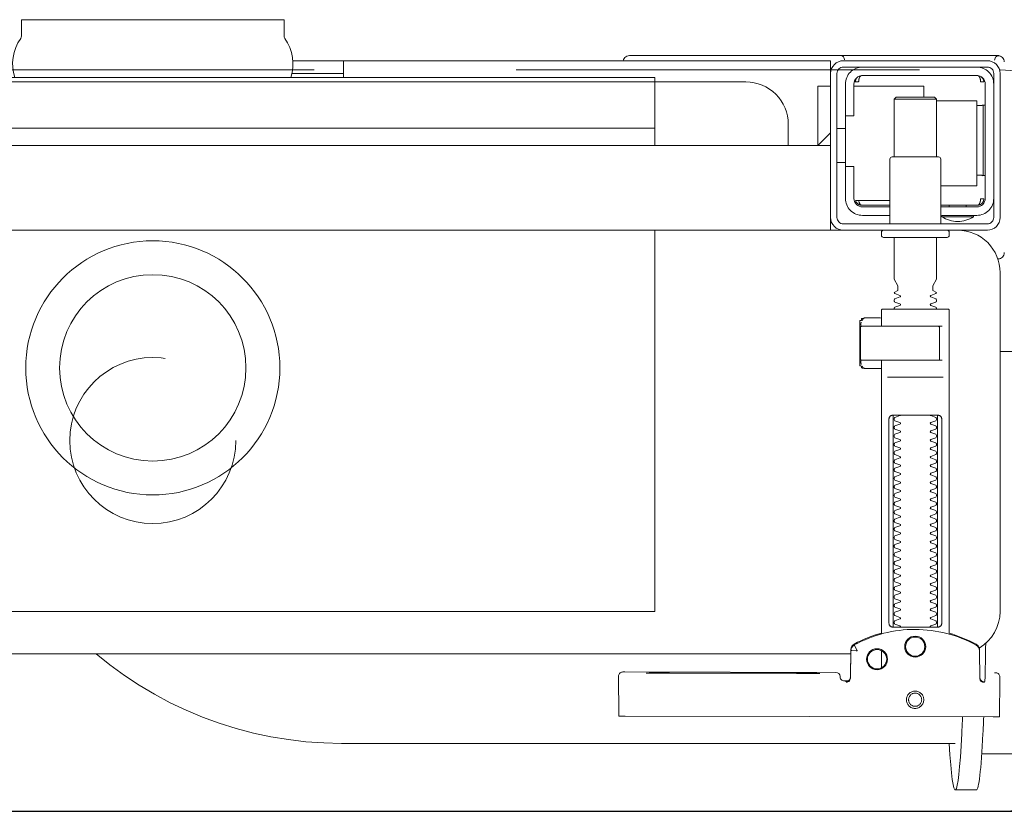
# Model space of a CAD drawing. Header units: metres. Extents: x 7408630 to 15602436, y 5561464 to 13303678.
# Tile 123 of 123: x 7412588 to 7412611, y 5566996 to 5567014. Entities that reach past the tile are written whole.
import ezdxf
from ezdxf.enums import TextEntityAlignment as Align

# ---------------------------------------------------------------- set-up
doc = ezdxf.new("R2010")
doc.units = ezdxf.units.M
doc.header["$MEASUREMENT"] = 0
doc.linetypes.add('HIDDEN2', pattern=[4.7625, 3.175, -1.5875])
for name, color, linetype, lineweight in [('!! 0_ Istn-sciany', 3, 'Continuous', 30), ('!! 0_Opis_pom', 9, 'Continuous', 13), ('!! 1_OPIS POM NOWE', 140, 'Continuous', 5), ('Granica', 112, 'Continuous', 80)]:
    doc.layers.add(name, color=color, linetype=linetype, lineweight=lineweight)
doc.layers.add('!! 2_WYBURZENIA DO REMONTU', color=7, linetype='Continuous', lineweight=0, true_color=0x4d4d4d, plot=False)
doc.layers.add('!!_@ wypos sanit nd', color=7, linetype='Continuous', lineweight=0, plot=False)
doc.styles.add('ARIAL', font='tahoma.ttf')

# ---------------------------------------------------------------- blocks, each defined once
blk = doc.blocks.new('99400_TOP')
for points in [[(-0.18941, 0.18181), (-0.19441, 0.18181)], [(-0.19567, 0.17331), (-0.20939, 0.17331)], [(-0.18941, 0.17081), (-0.04454, 0.17081), (-0.04035, 0.17071), (-0.03616, 0.17042), (-0.032, 0.16993), (-0.02786, 0.16925), (-0.02376, 0.16837), (-0.0197, 0.16731), (-0.0157, 0.16606), (-0.01176, 0.16462), (-0.00789, 0.163), (-0.0041, 0.1612), (-0.0004, 0.15923), (0.0032, 0.15708), (0.00671, 0.15478), (0.0101, 0.1523), (0.01337, 0.14968)], [(-0.19839, 0.16455), (-0.11148, 0.16437)], [(-0.19593, 0.15629), (-0.19608, 0.15629), (-0.19638, 0.15629), (-0.19593, 0.1562), (-0.19577, 0.15614), (-0.19563, 0.15605), (-0.19551, 0.15594), (-0.1954, 0.15581), (-0.19532, 0.15567), (-0.19526, 0.15551), (-0.19523, 0.15535)], [(-0.16479, 0.14865), (-0.16466, 0.1552), (-0.16464, 0.15536), (-0.1646, 0.15551), (-0.16454, 0.15566), (-0.16445, 0.15579), (-0.16435, 0.15591), (-0.16422, 0.15601), (-0.16408, 0.15609), (-0.16394, 0.15614), (-0.16348, 0.15622), (-0.1638, 0.15623), (-0.16395, 0.15623)], [(-0.12195, 0.15427), (-0.15195, 0.15433)], [(-0.15195, 0.15423), (-0.12195, 0.15417)], [(-0.172, 0.15297), (-0.172, 0.14892)], [(0.16493, 0.14968), (-0.16477, 0.14968)], [(-0.172, 0.14497), (-0.172, 0.08036)], [(-0.1852, 0.14236), (-0.1852, 0.09436)], [(-0.1748, 0.09436), (-0.1748, 0.14236)], [(-0.11847, 0.04968), (-0.11847, 0.13968), (0.11153, 0.13968), (0.11153, 0.04968)], [(-0.17342, 0.08436), (-0.18658, 0.08436)], [(-0.172, 0.0823), (-0.17167, 0.08236), (-0.1682, 0.08236), (-0.16809, 0.08236), (-0.16798, 0.08234), (-0.16789, 0.08225), (-0.16779, 0.08224), (-0.16762, 0.08223), (-0.16752, 0.08223), (-0.16741, 0.08221), (-0.1673, 0.08214), (-0.16725, 0.082), (-0.16725, 0.08174), (-0.16711, 0.08172), (-0.16701, 0.08168), (-0.16693, 0.08162), (-0.16687, 0.08148), (-0.16687, 0.07124), (-0.16691, 0.07111), (-0.16701, 0.07103), (-0.16725, 0.07098), (-0.16725, 0.07071), (-0.16728, 0.07061), (-0.16735, 0.07054), (-0.16746, 0.0705), (-0.16762, 0.07049), (-0.16775, 0.07048), (-0.16789, 0.07046), (-0.16797, 0.07039), (-0.16807, 0.07036), (-0.1682, 0.07036), (-0.17167, 0.07036), (-0.172, 0.07041)], [(-0.16829, 0.08235), (-0.16772, 0.08221), (-0.16738, 0.08176)], [(-0.16723, 0.08135), (-0.16714, 0.08082), (-0.16713, 0.08055)], [(-0.18633, 0.08036), (-0.17526, 0.08036), (-0.17367, 0.08036)], [(-0.2, 0.07831), (-0.20939, 0.07831)], [(-0.18633, 0.07236), (-0.1855, 0.07236), (-0.18567, 0.07246), (-0.1857, 0.07256)], [(-0.16713, 0.07216), (-0.16714, 0.0719), (-0.16723, 0.07137)], [(-0.16738, 0.07096), (-0.16772, 0.07051), (-0.16829, 0.07036)], [(-0.20001, 0.05638), (-0.19987, 0.05642), (-0.19976, 0.05645), (-0.19962, 0.05647), (-0.19948, 0.05647)], [(-0.16, 0.04668), (-0.16, 0.04968), (0.16, 0.04968), (0.16, 0.04668)], [(-0.192, 0.04418), (-0.192, 0.04378)], [(-0.188, 0.04418), (-0.188, 0.04378)], [(-0.16, 0.03368), (-0.16, 0.04568)], [(-0.19478, 0.04378), (-0.186, 0.04378)], [(-0.16664, 0.04268), (-0.16666, 0.04284), (-0.16669, 0.04295), (-0.16672, 0.04306), (-0.16675, 0.04316), (-0.16679, 0.04326), (-0.16683, 0.04337), (-0.16689, 0.04346), (-0.16694, 0.04355), (-0.16701, 0.04363), (-0.1671, 0.0437), (-0.16718, 0.04375), (-0.16728, 0.04378), (-0.16718, 0.04377), (-0.16708, 0.04376), (-0.16696, 0.04373), (-0.16686, 0.0437), (-0.16677, 0.04367), (-0.16666, 0.04362), (-0.16657, 0.04357), (-0.16646, 0.0435), (-0.16636, 0.04342), (-0.16627, 0.04334), (-0.16618, 0.04324), (-0.1661, 0.04314), (-0.16603, 0.04303), (-0.16597, 0.04292), (-0.16592, 0.0428), (-0.16588, 0.04268), (-0.174, 0.04268)], [(-0.174, 0.04378), (-0.16722, 0.04378)], [(-0.185, 0.01918), (-0.1945, 0.01918), (-0.1945, 0.03918), (-0.186, 0.03918)], [(-0.19591, 0.03679), (-0.19602, 0.03679), (-0.19616, 0.03679), (-0.19632, 0.03679), (-0.1965, 0.03679)], [(-0.1615, 0.03368), (-0.1635, 0.03368)], [(-0.185, 0.03238), (-0.185, 0.01876), (-0.1845, 0.01826), (-0.1755, 0.01826), (-0.175, 0.01876), (-0.175, 0.03238)], [(0.16, 0.02668), (0.157, 0.02968), (0.16, 0.02968), (-0.16, 0.02968), (-0.157, 0.02968), (-0.16, 0.02668)], [(-0.157, 0.02968), (-0.157, 0.01568), (-0.16, 0.01568)], [(0.10602, 0.02968), (0.10602, 0.0256), (-0.11847, 0.0256)], [(-0.1615, 0.02568), (-0.1635, 0.02568)], [(-0.1965, 0.02017), (-0.19632, 0.02017), (-0.19616, 0.02017), (-0.19602, 0.02017), (-0.19591, 0.02017)], [(-0.175, 0.01876), (-0.185, 0.01876)], [(-0.182, 0.01826), (-0.182, 0.01568), (-0.1655, 0.01568)], [(-0.16636, 0.01353), (-0.16625, 0.01364), (-0.16618, 0.01371), (-0.16612, 0.01379), (-0.16606, 0.01388), (-0.166, 0.01398), (-0.16596, 0.01407), (-0.16592, 0.01417), (-0.16589, 0.01428), (-0.16586, 0.01438), (-0.16584, 0.01449), (-0.16583, 0.01459), (-0.16583, 0.01469), (-0.16593, 0.01468), (-0.16606, 0.01468), (-0.1663, 0.01468), (-0.1664, 0.01468), (-0.16651, 0.01468), (-0.16661, 0.01468), (-0.16661, 0.01458), (-0.16662, 0.01448), (-0.16663, 0.01438), (-0.16664, 0.01428), (-0.16665, 0.01418), (-0.16667, 0.01407), (-0.1667, 0.01397), (-0.16673, 0.01387), (-0.16676, 0.01377), (-0.1668, 0.01366), (-0.16685, 0.01356), (-0.1669, 0.01347), (-0.16697, 0.01338), (-0.16704, 0.01331), (-0.16712, 0.01325), (-0.16725, 0.01318), (-0.19475, 0.01318), (-0.19493, 0.01328), (-0.19501, 0.01336), (-0.19507, 0.01344), (-0.19513, 0.01353), (-0.19518, 0.01363), (-0.19522, 0.01372), (-0.19526, 0.01383), (-0.19529, 0.01393), (-0.19532, 0.01405), (-0.19534, 0.01415), (-0.19536, 0.01425), (-0.19537, 0.01435), (-0.19538, 0.01446), (-0.19538, 0.01458), (-0.19539, 0.01468), (-0.19617, 0.01467), (-0.19616, 0.01456), (-0.19615, 0.01446), (-0.19613, 0.01435), (-0.1961, 0.01425), (-0.19607, 0.01415), (-0.19603, 0.01405), (-0.19598, 0.01395), (-0.19592, 0.01386), (-0.19586, 0.01377), (-0.19579, 0.01369), (-0.19571, 0.01361), (-0.19563, 0.01353)], [(-0.03305, 0.00968), (-0.16, 0.00968), (-0.16, 0.01268)], [(-0.045, 0.00968), (-0.045, 0.01368)], [(-0.045, 0.01268), (-0.03283, 0.01268)]]:
    blk.add_lwpolyline(points)
for points in [[(-0.19989, 0.16454), (-0.19995, 0.15554, 0.009369), (-0.19993, 0.15511), (-0.19991, 0.15494), (-0.19986, 0.15477), (-0.19978, 0.15461), (-0.19968, 0.15447), (-0.19955, 0.15435), (-0.1994, 0.15426), (-0.19924, 0.15419), (-0.19907, 0.15415), (-0.19895, 0.15414), (-0.1988, 0.15414)], [(-0.16412, 0.15607), (-0.16324, 0.15607), (-0.16303, 0.15604), (-0.16282, 0.15598), (-0.16264, 0.15587), (-0.16249, 0.15572), (-0.16236, 0.15555), (-0.16228, 0.15535), (-0.16224, 0.15515, 0.002299), (-0.16224, 0.15503, 0.40455), (-0.16124, 0.15406), (-0.11145, 0.15396), (-0.11127, 0.15396), (-0.11111, 0.15396), (-0.11099, 0.15396), (-0.11083, 0.15397), (-0.11065, 0.15401), (-0.11048, 0.15408), (-0.11033, 0.15418), (-0.1102, 0.1543), (-0.11009, 0.15445), (-0.11001, 0.15461), (-0.10996, 0.15479), (-0.10995, 0.15497), (-0.10997, 0.16396), (-0.10998, 0.16435)], [(-0.19623, 0.15644), (-0.19587, 0.15638), (-0.19555, 0.15617), (-0.19533, 0.15585), (-0.19523, 0.1555), (-0.19513, 0.14894), (-0.19513, 0.14888, 0.265347), (-0.19435, 0.14762, 0.125711), (-0.17997, 0.14391, 0.125711), (-0.16558, 0.14756, 0.26954), (-0.16479, 0.14885), (-0.16467, 0.1554), (-0.16464, 0.15562), (-0.16456, 0.15583), (-0.16444, 0.15601), (-0.16428, 0.15617), (-0.16409, 0.15628), (-0.16388, 0.15635), (-0.16368, 0.15638)], [(-0.15993, 0.04968), (-0.17248, 0.04968, 0.405519), (-0.172, 0.05018), (-0.172, 0.05088, 0.414214), (-0.1725, 0.05138), (-0.1875, 0.05138, 0.414214), (-0.188, 0.05088), (-0.188, 0.05018, 0.405519), (-0.18751, 0.04968), (-0.19, 0.04968, -0.414214), (-0.2, 0.05968), (-0.2, 0.13968, -0.266001), (-0.19506, 0.1483)], [(-0.19512, 0.14869), (-0.19511, 0.1485), (-0.19509, 0.1484), (-0.19506, 0.1483), (-0.19503, 0.1482), (-0.19498, 0.1481), (-0.19493, 0.148), (-0.19488, 0.14791), (-0.19482, 0.14782), (-0.19475, 0.14774), (-0.19467, 0.14766), (-0.1946, 0.14759), (-0.19451, 0.14753), (-0.19443, 0.14747), (-0.19434, 0.14742), (-0.19358, 0.14701), (-0.19281, 0.14663), (-0.19203, 0.14628), (-0.19124, 0.14594), (-0.19044, 0.14563), (-0.18964, 0.14534), (-0.18882, 0.14507), (-0.188, 0.14483), (-0.188, 0.06856, 0.414214), (-0.1878, 0.06836), (-0.17545, 0.06836), (-0.1722, 0.06836, 0.414214), (-0.172, 0.06856), (-0.172, 0.07236)], [(-0.172, 0.14478), (-0.17117, 0.14502), (-0.17034, 0.14528), (-0.16952, 0.14557), (-0.16871, 0.14588), (-0.16791, 0.14622), (-0.16712, 0.14657), (-0.16635, 0.14695), (-0.16558, 0.14736), (-0.16557, 0.14736, 0.269546), (-0.16479, 0.14865)], [(-0.18353, 0.09336, 0.182836), (-0.18364, 0.09345), (-0.18485, 0.09386, 0.050055), (-0.185, 0.09412), (-0.185, 0.0944, 0.050055), (-0.18485, 0.09466), (-0.18364, 0.09507, 0.719897), (-0.18364, 0.09545), (-0.18485, 0.09586, 0.050055), (-0.185, 0.09612), (-0.185, 0.0964, 0.050055), (-0.18485, 0.09666), (-0.18364, 0.09707, 0.719897), (-0.18364, 0.09745), (-0.18485, 0.09786, 0.050055), (-0.185, 0.09812), (-0.185, 0.0984, 0.050055), (-0.18485, 0.09866), (-0.18364, 0.09907, 0.719897), (-0.18364, 0.09945), (-0.18485, 0.09986, 0.050055), (-0.185, 0.10012), (-0.185, 0.1004, 0.050055), (-0.18485, 0.10066), (-0.18364, 0.10107, 0.719897), (-0.18364, 0.10145), (-0.18485, 0.10186, 0.050055), (-0.185, 0.10212), (-0.185, 0.1024, 0.050055), (-0.18485, 0.10266), (-0.18364, 0.10307, 0.719897), (-0.18364, 0.10345), (-0.18485, 0.10386, 0.050055), (-0.185, 0.10412), (-0.185, 0.1044, 0.050055), (-0.18485, 0.10466), (-0.18364, 0.10507, 0.719897), (-0.18364, 0.10545), (-0.18485, 0.10586, 0.050055), (-0.185, 0.10612), (-0.185, 0.1064, 0.050055), (-0.18485, 0.10666), (-0.18364, 0.10707, 0.719897), (-0.18364, 0.10745), (-0.18485, 0.10786, 0.050055), (-0.185, 0.10812), (-0.185, 0.1084, 0.050055), (-0.18485, 0.10866), (-0.18364, 0.10907, 0.719897), (-0.18364, 0.10945), (-0.18485, 0.10986, 0.050055), (-0.185, 0.11012), (-0.185, 0.1104, 0.050055), (-0.18485, 0.11066), (-0.18364, 0.11107, 0.719897), (-0.18364, 0.11145), (-0.18485, 0.11186, 0.050055), (-0.185, 0.11212), (-0.185, 0.1124, 0.050055), (-0.18485, 0.11266), (-0.18364, 0.11307, 0.719897), (-0.18364, 0.11345), (-0.18485, 0.11386, 0.050055), (-0.185, 0.11412), (-0.185, 0.1144, 0.050055), (-0.18485, 0.11466), (-0.18364, 0.11507, 0.719897), (-0.18364, 0.11545), (-0.18485, 0.11586, 0.050055), (-0.185, 0.11612), (-0.185, 0.1164, 0.050055), (-0.18485, 0.11666), (-0.18364, 0.11707, 0.719897), (-0.18364, 0.11745), (-0.18485, 0.11786, 0.050055), (-0.185, 0.11812), (-0.185, 0.1184, 0.050055), (-0.18485, 0.11866), (-0.18364, 0.11907, 0.719897), (-0.18364, 0.11945), (-0.18485, 0.11986, 0.050055), (-0.185, 0.12012), (-0.185, 0.1204, 0.050055), (-0.18485, 0.12066), (-0.18364, 0.12107, 0.719897), (-0.18364, 0.12145), (-0.18485, 0.12186, 0.050055), (-0.185, 0.12212), (-0.185, 0.1224, 0.050055), (-0.18485, 0.12266), (-0.18364, 0.12307, 0.719897), (-0.18364, 0.12345), (-0.18485, 0.12386, 0.050055), (-0.185, 0.12412), (-0.185, 0.1244, 0.050055), (-0.18485, 0.12466), (-0.18364, 0.12507, 0.719897), (-0.18364, 0.12545), (-0.18485, 0.12586, 0.050055), (-0.185, 0.12612), (-0.185, 0.1264, 0.050055), (-0.18485, 0.12666), (-0.18364, 0.12707, 0.719897), (-0.18364, 0.12745), (-0.18485, 0.12786, 0.050055), (-0.185, 0.12812), (-0.185, 0.1284, 0.050055), (-0.18485, 0.12866), (-0.18364, 0.12907, 0.719897), (-0.18364, 0.12945), (-0.18485, 0.12986, 0.050055), (-0.185, 0.13012), (-0.185, 0.1304, 0.050055), (-0.18485, 0.13066), (-0.18364, 0.13107, 0.719897), (-0.18364, 0.13145), (-0.18485, 0.13186, 0.050055), (-0.185, 0.13212), (-0.185, 0.1324, 0.050055), (-0.18485, 0.13266), (-0.18364, 0.13307, 0.719897), (-0.18364, 0.13345), (-0.18485, 0.13386, 0.050055), (-0.185, 0.13412), (-0.185, 0.1344, 0.050055), (-0.18485, 0.13466), (-0.18364, 0.13507, 0.719897), (-0.18364, 0.13545), (-0.18485, 0.13586, 0.050055), (-0.185, 0.13612), (-0.185, 0.1364, 0.050055), (-0.18485, 0.13666), (-0.18364, 0.13707, 0.719897), (-0.18364, 0.13745), (-0.18485, 0.13786, 0.050055), (-0.185, 0.13812), (-0.185, 0.1384, 0.050055), (-0.18485, 0.13866), (-0.18364, 0.13907, 0.719897), (-0.18364, 0.13945), (-0.18485, 0.13986, 0.050055), (-0.185, 0.14012), (-0.185, 0.1404, 0.050055), (-0.18485, 0.14066), (-0.18364, 0.14107, 0.719897), (-0.18364, 0.14145), (-0.18485, 0.14186, 0.050055), (-0.185, 0.14212), (-0.185, 0.1424, 0.050055), (-0.18485, 0.14266), (-0.18364, 0.14307, 0.474594), (-0.18353, 0.14336)], [(-0.17647, 0.14336, 0.474594), (-0.17636, 0.14307), (-0.17514, 0.14266, 0.050055), (-0.175, 0.1424), (-0.175, 0.14212, 0.050055), (-0.17514, 0.14186), (-0.17636, 0.14145, 0.719897), (-0.17636, 0.14107), (-0.17514, 0.14066, 0.050055), (-0.175, 0.1404), (-0.175, 0.14012, 0.050055), (-0.17514, 0.13986), (-0.17636, 0.13945, 0.719897), (-0.17636, 0.13907), (-0.17514, 0.13866, 0.050055), (-0.175, 0.1384), (-0.175, 0.13812, 0.050055), (-0.17514, 0.13786), (-0.17636, 0.13745, 0.719897), (-0.17636, 0.13707), (-0.17514, 0.13666, 0.050055), (-0.175, 0.1364), (-0.175, 0.13612, 0.050055), (-0.17514, 0.13586), (-0.17636, 0.13545, 0.719897), (-0.17636, 0.13507), (-0.17514, 0.13466, 0.050055), (-0.175, 0.1344), (-0.175, 0.13412, 0.050055), (-0.17514, 0.13386), (-0.17636, 0.13345, 0.719897), (-0.17636, 0.13307), (-0.17514, 0.13266, 0.050055), (-0.175, 0.1324), (-0.175, 0.13212, 0.050055), (-0.17514, 0.13186), (-0.17636, 0.13145, 0.719897), (-0.17636, 0.13107), (-0.17514, 0.13066, 0.050055), (-0.175, 0.1304), (-0.175, 0.13012, 0.050055), (-0.17514, 0.12986), (-0.17636, 0.12945, 0.719897), (-0.17636, 0.12907), (-0.17514, 0.12866, 0.050055), (-0.175, 0.1284), (-0.175, 0.12812, 0.050055), (-0.17514, 0.12786), (-0.17636, 0.12745, 0.719897), (-0.17636, 0.12707), (-0.17514, 0.12666, 0.050055), (-0.175, 0.1264), (-0.175, 0.12612, 0.050055), (-0.17514, 0.12586), (-0.17636, 0.12545, 0.719897), (-0.17636, 0.12507), (-0.17514, 0.12466, 0.050055), (-0.175, 0.1244), (-0.175, 0.12412, 0.050055), (-0.17514, 0.12386), (-0.17636, 0.12345, 0.719897), (-0.17636, 0.12307), (-0.17514, 0.12266, 0.050055), (-0.175, 0.1224), (-0.175, 0.12212, 0.050055), (-0.17514, 0.12186), (-0.17636, 0.12145, 0.719897), (-0.17636, 0.12107), (-0.17514, 0.12066, 0.050055), (-0.175, 0.1204), (-0.175, 0.12012, 0.050055), (-0.17514, 0.11986), (-0.17636, 0.11945, 0.719897), (-0.17636, 0.11907), (-0.17514, 0.11866, 0.050055), (-0.175, 0.1184), (-0.175, 0.11812, 0.050055), (-0.17514, 0.11786), (-0.17636, 0.11745, 0.719897), (-0.17636, 0.11707), (-0.17514, 0.11666, 0.050055), (-0.175, 0.1164), (-0.175, 0.11612, 0.050055), (-0.17514, 0.11586), (-0.17636, 0.11545, 0.719897), (-0.17636, 0.11507), (-0.17514, 0.11466, 0.050055), (-0.175, 0.1144), (-0.175, 0.11412, 0.050055), (-0.17514, 0.11386), (-0.17636, 0.11345, 0.719897), (-0.17636, 0.11307), (-0.17514, 0.11266, 0.050055), (-0.175, 0.1124), (-0.175, 0.11212, 0.050055), (-0.17514, 0.11186), (-0.17636, 0.11145, 0.719897), (-0.17636, 0.11107), (-0.17514, 0.11066, 0.050055), (-0.175, 0.1104), (-0.175, 0.11012, 0.050055), (-0.17514, 0.10986), (-0.17636, 0.10945, 0.719897), (-0.17636, 0.10907), (-0.17514, 0.10866, 0.050055), (-0.175, 0.1084), (-0.175, 0.10812, 0.050055), (-0.17514, 0.10786), (-0.17636, 0.10745, 0.719897), (-0.17636, 0.10707), (-0.17514, 0.10666, 0.050055), (-0.175, 0.1064), (-0.175, 0.10612, 0.050055), (-0.17514, 0.10586), (-0.17636, 0.10545, 0.719897), (-0.17636, 0.10507), (-0.17514, 0.10466, 0.050055), (-0.175, 0.1044), (-0.175, 0.10412, 0.050055), (-0.17514, 0.10386), (-0.17636, 0.10345, 0.719897), (-0.17636, 0.10307), (-0.17514, 0.10266, 0.050055), (-0.175, 0.1024), (-0.175, 0.10212, 0.050055), (-0.17514, 0.10186), (-0.17636, 0.10145, 0.719897), (-0.17636, 0.10107), (-0.17514, 0.10066, 0.050055), (-0.175, 0.1004), (-0.175, 0.10012, 0.050055), (-0.17514, 0.09986), (-0.17636, 0.09945, 0.719897), (-0.17636, 0.09907), (-0.17514, 0.09866, 0.050055), (-0.175, 0.0984), (-0.175, 0.09812, 0.050055), (-0.17514, 0.09786), (-0.17636, 0.09745, 0.719897), (-0.17636, 0.09707), (-0.17514, 0.09666, 0.050055), (-0.175, 0.0964), (-0.175, 0.09612, 0.050055), (-0.17514, 0.09586), (-0.17636, 0.09545, 0.719897), (-0.17636, 0.09507), (-0.17514, 0.09466, 0.050055), (-0.175, 0.0944), (-0.175, 0.09412, 0.050055), (-0.17514, 0.09386), (-0.17636, 0.09345, 0.182836), (-0.17647, 0.09336)], [(-0.1857, 0.08016), (-0.1857, 0.07256), (-0.1857, 0.08016), (-0.18567, 0.08026), (-0.18559, 0.08034), (-0.17695, 0.08036), (-0.16725, 0.08036, -0.414214), (-0.16705, 0.08016), (-0.16705, 0.07256, -0.414214), (-0.16725, 0.07236), (-0.18543, 0.07236), (-0.18553, 0.0724), (-0.18559, 0.07256)], [(-0.185, 0.06836), (-0.185, 0.06812, -0.050055), (-0.18485, 0.06786), (-0.18364, 0.06745, -0.719897), (-0.18364, 0.06707), (-0.18485, 0.06666, -0.050055), (-0.185, 0.0664), (-0.185, 0.06612, -0.050055), (-0.18485, 0.06586), (-0.18364, 0.06545, -0.719897), (-0.18364, 0.06507), (-0.18485, 0.06466, -0.050055), (-0.185, 0.0644), (-0.1841, 0.06388), (-0.1841, 0.06282), (-0.185, 0.06126), (-0.185, 0.05138)], [(-0.175, 0.06836), (-0.175, 0.06812, 0.050055), (-0.17514, 0.06786), (-0.17636, 0.06745, 0.719897), (-0.17636, 0.06707), (-0.17514, 0.06666, 0.050055), (-0.175, 0.0664), (-0.175, 0.06612, 0.050055), (-0.17514, 0.06586), (-0.17636, 0.06545, 0.719897), (-0.17636, 0.06507), (-0.17514, 0.06466, 0.050055), (-0.175, 0.0644), (-0.1759, 0.06388), (-0.1759, 0.06282), (-0.175, 0.06126), (-0.175, 0.05138)], [(-0.20011, 0.05634, 0.091301), (-0.20055, 0.05604, 0.198909), (-0.20099, 0.05497)], [(-0.19944, 0.0564, 0.170835), (-0.20011, 0.05634)], [(-0.1985, 0.04218, -0.414214), (-0.1945, 0.04618), (-0.18625, 0.04618), (-0.18625, 0.04656), (-0.19375, 0.04656), (-0.19375, 0.04618)], [(-0.18625, 0.04656, 0.119096), (-0.19, 0.04764, 0.119096), (-0.19375, 0.04656)], [(-0.186, 0.04818), (-0.186, 0.03288, 0.414214), (-0.1855, 0.03238), (-0.1745, 0.03238, 0.414214), (-0.174, 0.03288), (-0.174, 0.04818)], [(-0.186, 0.04418), (-0.1945, 0.04418, 0.414214), (-0.1965, 0.04218), (-0.1965, 0.01518, 0.414214), (-0.1945, 0.01318), (-0.1675, 0.01318, 0.414214), (-0.1655, 0.01518), (-0.1655, 0.02268), (-0.1635, 0.02268), (-0.1635, 0.04218)], [(-0.174, 0.04618), (-0.1675, 0.04618, -0.414214), (-0.1635, 0.04218), (-0.16353, 0.04268)], [(-0.1635, 0.03468), (-0.1655, 0.03468), (-0.1655, 0.04218, 0.414214), (-0.1675, 0.04418), (-0.174, 0.04418)], [(-0.1945, 0.02025), (-0.19515, 0.02024), (-0.19542, 0.02024), (-0.1956, 0.02024), (-0.19567, 0.02024, 0.116465), (-0.19589, 0.02018), (-0.19601, 0.02013), (-0.19601, 0.03683), (-0.19589, 0.03678, 0.116465), (-0.19567, 0.03672), (-0.19542, 0.03672), (-0.19515, 0.03672), (-0.1945, 0.03671)], [(-0.15, 0.02968), (-0.15, 0.02468, 0.414214), (-0.14, 0.01468), (-0.11847, 0.01468), (-0.11847, 0.02968)], [(-0.1675, 0.01118, 0.414214), (-0.1635, 0.01518), (-0.1635, 0.02268)], [(-0.1985, 0.01518, 0.414214), (-0.1945, 0.01118)], [(-0.04, 0.01368), (-0.03255, 0.01368, 0.236962), (-0.03118, 0.00443, -0.154353), (-0.031, 0.00386), (-0.031, 0), (0.031, 0), (0.031, 0.00386, -0.154353), (0.03118, 0.00443, 0.236962), (0.03256, 0.01368), (0.04, 0.01368)], [(-0.20099, 0.00998, 0.198909), (-0.20055, 0.00892, 0.091301), (-0.20011, 0.00862)], [(-0.16237, 0.00849), (-0.16249, 0.00849), (-0.16269, 0.00849), (-0.16294, 0.00849), (-0.16323, 0.00849), (-0.16357, 0.00849), (-0.16393, 0.00849), (-0.16428, 0.00849), (-0.19771, 0.00849), (-0.19841, 0.00849), (-0.19903, 0.00849), (-0.19948, 0.00849), (-0.19961, 0.00849), (-0.19973, 0.00851), (-0.19984, 0.00853), (-0.20003, 0.00859, 0.517033), (-0.1987, 0.00952)], [(-0.1633, 0.00948, 0.412536), (-0.1623, 0.00848), (-0.1125, 0.00848), (-0.11221, 0.00851), (-0.11193, 0.0086), (-0.11168, 0.00873), (-0.11145, 0.00892), (-0.11126, 0.00914), (-0.11112, 0.0094), (-0.11104, 0.00968)]]:
    blk.add_lwpolyline(points, format="xyb")
for points in [[(-0.17994, 0.16256), (-0.17974, 0.16255), (-0.17954, 0.16252), (-0.17934, 0.16247), (-0.17915, 0.1624), (-0.17897, 0.16231), (-0.1788, 0.16221), (-0.17864, 0.16209), (-0.17849, 0.16196), (-0.17836, 0.16181), (-0.17824, 0.16165), (-0.17813, 0.16147), (-0.17805, 0.16129), (-0.17798, 0.1611), (-0.17793, 0.16091), (-0.1779, 0.16071), (-0.17789, 0.16051), (-0.1779, 0.16031), (-0.17793, 0.16011), (-0.17798, 0.15991), (-0.17805, 0.15972), (-0.17814, 0.15954), (-0.17824, 0.15937), (-0.17836, 0.15921), (-0.1785, 0.15906), (-0.17865, 0.15893), (-0.17881, 0.15881), (-0.17898, 0.1587), (-0.17916, 0.15862), (-0.17935, 0.15855), (-0.17955, 0.1585), (-0.17975, 0.15847), (-0.17995, 0.15846), (-0.18015, 0.15847), (-0.18035, 0.1585), (-0.18054, 0.15855), (-0.18073, 0.15862), (-0.18091, 0.15871), (-0.18108, 0.15881), (-0.18124, 0.15893), (-0.18139, 0.15907), (-0.18153, 0.15922), (-0.18165, 0.15938), (-0.18175, 0.15955), (-0.18184, 0.15973), (-0.1819, 0.15992), (-0.18195, 0.16012), (-0.18198, 0.16031), (-0.18199, 0.16052), (-0.18198, 0.16072), (-0.18195, 0.16091), (-0.1819, 0.16111), (-0.18183, 0.1613), (-0.18175, 0.16148), (-0.18164, 0.16165), (-0.18152, 0.16181), (-0.18139, 0.16196), (-0.18124, 0.1621), (-0.18108, 0.16222), (-0.1809, 0.16232), (-0.18072, 0.1624), (-0.18053, 0.16247), (-0.18034, 0.16252), (-0.18014, 0.16255)], [(-0.17994, 0.16205), (-0.17979, 0.16205), (-0.17964, 0.16202), (-0.17949, 0.16199), (-0.17935, 0.16194), (-0.17921, 0.16187), (-0.17908, 0.16179), (-0.17896, 0.1617), (-0.17884, 0.1616), (-0.17874, 0.16149), (-0.17865, 0.16136), (-0.17857, 0.16123), (-0.17851, 0.1611), (-0.17846, 0.16095), (-0.17842, 0.1608), (-0.1784, 0.16065), (-0.17839, 0.1605), (-0.1784, 0.16035), (-0.17842, 0.1602), (-0.17846, 0.16005), (-0.17851, 0.15991), (-0.17858, 0.15977), (-0.17866, 0.15964), (-0.17875, 0.15952), (-0.17885, 0.15941), (-0.17896, 0.1593), (-0.17908, 0.15921), (-0.17921, 0.15914), (-0.17935, 0.15907), (-0.1795, 0.15902), (-0.17964, 0.15898), (-0.17979, 0.15896), (-0.17995, 0.15895), (-0.1801, 0.15896), (-0.18025, 0.15899), (-0.18039, 0.15902), (-0.18054, 0.15907), (-0.18067, 0.15914), (-0.18081, 0.15922), (-0.18093, 0.15931), (-0.18104, 0.15941), (-0.18114, 0.15952), (-0.18123, 0.15965), (-0.18131, 0.15978), (-0.18138, 0.15991), (-0.18143, 0.16006), (-0.18146, 0.16021), (-0.18148, 0.16036), (-0.18149, 0.16051), (-0.18148, 0.16066), (-0.18146, 0.16081), (-0.18142, 0.16096), (-0.18137, 0.1611), (-0.18131, 0.16124), (-0.18123, 0.16137), (-0.18114, 0.16149), (-0.18104, 0.1616), (-0.18092, 0.1617), (-0.1808, 0.1618), (-0.18067, 0.16187), (-0.18053, 0.16194), (-0.18039, 0.16199), (-0.18024, 0.16203), (-0.18009, 0.16205)], [(-0.17471, 0.14336), (-0.17462, 0.14336), (-0.17454, 0.14335), (-0.17445, 0.14333), (-0.17436, 0.14331), (-0.17428, 0.14327), (-0.1742, 0.14323), (-0.17413, 0.14318), (-0.17406, 0.14313), (-0.174, 0.14306), (-0.17394, 0.14299), (-0.17389, 0.1429), (-0.17384, 0.1428), (-0.1738, 0.1427), (-0.17378, 0.14259), (-0.17376, 0.14247), (-0.17375, 0.14236), (-0.17375, 0.09436), (-0.17376, 0.09424), (-0.17378, 0.09413), (-0.1738, 0.09402), (-0.17384, 0.09391), (-0.17389, 0.09382), (-0.17394, 0.09373), (-0.174, 0.09366), (-0.17406, 0.09359), (-0.17413, 0.09353), (-0.1742, 0.09349), (-0.17428, 0.09344), (-0.17436, 0.09341), (-0.17445, 0.09339), (-0.17454, 0.09337), (-0.17462, 0.09336), (-0.17471, 0.09336), (-0.18529, 0.09336), (-0.18538, 0.09336), (-0.18546, 0.09337), (-0.18555, 0.09339), (-0.18564, 0.09341), (-0.18572, 0.09344), (-0.1858, 0.09349), (-0.18587, 0.09353), (-0.18594, 0.09359), (-0.186, 0.09366), (-0.18606, 0.09373), (-0.18611, 0.09382), (-0.18616, 0.09391), (-0.1862, 0.09402), (-0.18622, 0.09413), (-0.18624, 0.09424), (-0.18624, 0.09436), (-0.18624, 0.14236), (-0.18624, 0.14247), (-0.18622, 0.14259), (-0.1862, 0.1427), (-0.18616, 0.1428), (-0.18611, 0.1429), (-0.18606, 0.14299), (-0.186, 0.14306), (-0.18594, 0.14313), (-0.18587, 0.14318), (-0.1858, 0.14323), (-0.18572, 0.14327), (-0.18564, 0.14331), (-0.18555, 0.14333), (-0.18546, 0.14335), (-0.18538, 0.14336), (-0.18529, 0.14336)], [(-0.19467, 0.04378), (-0.19466, 0.04378), (-0.19466, 0.04378), (-0.19466, 0.04378), (-0.19466, 0.04378), (-0.19466, 0.04378), (-0.19466, 0.04378), (-0.19466, 0.04378), (-0.19466, 0.04378), (-0.19466, 0.04378), (-0.19466, 0.04378), (-0.19466, 0.04378), (-0.19466, 0.04378), (-0.19466, 0.04378), (-0.19466, 0.04378), (-0.19466, 0.04378), (-0.19466, 0.04378), (-0.19467, 0.04378), (-0.19467, 0.04378), (-0.19467, 0.04378), (-0.19467, 0.04378), (-0.19468, 0.04378), (-0.19468, 0.04378), (-0.19469, 0.04378), (-0.1947, 0.04378), (-0.1947, 0.04378), (-0.19471, 0.04378), (-0.19471, 0.04378), (-0.19471, 0.04378), (-0.19471, 0.04378), (-0.19472, 0.04378), (-0.19472, 0.04378), (-0.19472, 0.04377), (-0.19472, 0.04377), (-0.19473, 0.04377), (-0.19473, 0.04377), (-0.19473, 0.04377), (-0.19473, 0.04377), (-0.19473, 0.04377), (-0.19473, 0.04377), (-0.19474, 0.04377), (-0.19474, 0.04377), (-0.19474, 0.04377), (-0.19474, 0.04377), (-0.19474, 0.04377), (-0.19475, 0.04377), (-0.19475, 0.04377), (-0.19475, 0.04377), (-0.19475, 0.04377), (-0.19476, 0.04377), (-0.19476, 0.04377), (-0.19476, 0.04377), (-0.19477, 0.04376), (-0.19477, 0.04376), (-0.19477, 0.04376), (-0.19478, 0.04376), (-0.19479, 0.04376), (-0.19479, 0.04376), (-0.1948, 0.04375), (-0.19481, 0.04375), (-0.19481, 0.04375), (-0.19482, 0.04374), (-0.19483, 0.04374), (-0.19483, 0.04374), (-0.19484, 0.04373), (-0.19485, 0.04373), (-0.19485, 0.04373), (-0.19486, 0.04372), (-0.19487, 0.04372), (-0.19488, 0.04371), (-0.19488, 0.04371), (-0.19489, 0.0437), (-0.1949, 0.0437), (-0.1949, 0.04369), (-0.19491, 0.04369), (-0.19492, 0.04368), (-0.19493, 0.04368), (-0.19493, 0.04367), (-0.19494, 0.04367), (-0.19495, 0.04366), (-0.19495, 0.04366), (-0.19496, 0.04365), (-0.19497, 0.04364), (-0.19497, 0.04364), (-0.19498, 0.04363), (-0.19499, 0.04362), (-0.19499, 0.04362), (-0.195, 0.04361), (-0.19501, 0.0436), (-0.19501, 0.04359), (-0.19502, 0.04359), (-0.19503, 0.04358), (-0.19503, 0.04357), (-0.19504, 0.04356), (-0.19504, 0.04356), (-0.19505, 0.04355), (-0.19506, 0.04354), (-0.19506, 0.04353), (-0.19507, 0.04352), (-0.19508, 0.04351), (-0.19508, 0.0435), (-0.19509, 0.04349), (-0.19509, 0.04349), (-0.1951, 0.04348), (-0.19511, 0.04347), (-0.19511, 0.04346), (-0.19512, 0.04345), (-0.19512, 0.04344), (-0.19513, 0.04343), (-0.19513, 0.04342), (-0.19514, 0.04341), (-0.19515, 0.0434), (-0.19515, 0.04339), (-0.19516, 0.04338), (-0.19516, 0.04337), (-0.19517, 0.04336), (-0.19517, 0.04334), (-0.19518, 0.04333), (-0.19518, 0.04332), (-0.19519, 0.04331), (-0.19519, 0.0433), (-0.1952, 0.04329), (-0.1952, 0.04328), (-0.19521, 0.04327), (-0.19521, 0.04325), (-0.19522, 0.04324), (-0.19522, 0.04323), (-0.19523, 0.04322), (-0.19523, 0.04321), (-0.19524, 0.04319), (-0.19524, 0.04318), (-0.19525, 0.04317), (-0.19525, 0.04316), (-0.19526, 0.04313), (-0.19527, 0.04311), (-0.19527, 0.04308), (-0.19528, 0.04306), (-0.19529, 0.04303), (-0.1953, 0.043), (-0.1953, 0.04298), (-0.19531, 0.04295), (-0.19532, 0.04292), (-0.19532, 0.0429), (-0.19533, 0.04287), (-0.19533, 0.04285), (-0.19534, 0.04282), (-0.19534, 0.04279), (-0.19535, 0.04277), (-0.19535, 0.04274), (-0.19536, 0.04271), (-0.19536, 0.04269), (-0.19536, 0.04266), (-0.19537, 0.04263), (-0.19537, 0.04261), (-0.19537, 0.04258), (-0.19537, 0.04257), (-0.19537, 0.04256), (-0.19537, 0.04255), (-0.19537, 0.04255), (-0.19537, 0.04254), (-0.19538, 0.04253), (-0.19538, 0.04253), (-0.19538, 0.04252), (-0.19538, 0.04252), (-0.19538, 0.04251), (-0.19538, 0.04251), (-0.19538, 0.0425), (-0.19538, 0.04249), (-0.19538, 0.04249), (-0.19538, 0.04248), (-0.19538, 0.04248), (-0.19538, 0.04248), (-0.19538, 0.04247), (-0.19538, 0.04247), (-0.19538, 0.04246), (-0.19538, 0.04246), (-0.19538, 0.04246), (-0.19538, 0.04245), (-0.19538, 0.04245), (-0.19538, 0.04245), (-0.19538, 0.04244), (-0.19538, 0.04244), (-0.19538, 0.04244), (-0.19538, 0.04244), (-0.19538, 0.04243), (-0.19538, 0.04243), (-0.19538, 0.04243), (-0.19538, 0.04242), (-0.19538, 0.04242), (-0.19538, 0.04241), (-0.19538, 0.04241), (-0.19538, 0.0424), (-0.19538, 0.0424), (-0.19538, 0.04239), (-0.19538, 0.04239), (-0.19538, 0.04239), (-0.19538, 0.04238), (-0.19538, 0.04238), (-0.19538, 0.04237), (-0.19538, 0.04237), (-0.19538, 0.04236), (-0.19538, 0.04236), (-0.19538, 0.04235), (-0.19538, 0.04235), (-0.19538, 0.04234), (-0.19538, 0.04234), (-0.19538, 0.04234), (-0.19538, 0.04233), (-0.19538, 0.04232), (-0.19538, 0.04232), (-0.19538, 0.04231), (-0.19538, 0.04231), (-0.19538, 0.04231), (-0.19538, 0.0423), (-0.19538, 0.0423), (-0.19538, 0.04229), (-0.19538, 0.04229), (-0.19538, 0.04229), (-0.19538, 0.04229), (-0.19538, 0.04228), (-0.19538, 0.04228), (-0.19538, 0.04228), (-0.19538, 0.04228), (-0.19539, 0.04228), (-0.19539, 0.04228), (-0.19539, 0.04228), (-0.19539, 0.04227), (-0.19539, 0.04227), (-0.1954, 0.04227), (-0.1954, 0.04227), (-0.1954, 0.04227), (-0.1954, 0.04227), (-0.19541, 0.04227), (-0.19541, 0.04227), (-0.19542, 0.04227), (-0.19542, 0.04227), (-0.19543, 0.04228), (-0.19544, 0.04228), (-0.19545, 0.04228), (-0.19545, 0.04228), (-0.19546, 0.04228), (-0.19546, 0.04228), (-0.19546, 0.04228), (-0.19547, 0.04228), (-0.19548, 0.04228), (-0.19549, 0.04228), (-0.19549, 0.04228), (-0.1955, 0.04228), (-0.19551, 0.04228), (-0.19552, 0.04228), (-0.19553, 0.04228), (-0.19554, 0.04228), (-0.19555, 0.04228), (-0.19556, 0.04228), (-0.19557, 0.04228), (-0.19558, 0.04228), (-0.19559, 0.04228), (-0.19561, 0.04228), (-0.19563, 0.04228), (-0.19565, 0.04228), (-0.19568, 0.04228), (-0.1957, 0.04228), (-0.19574, 0.04228), (-0.19576, 0.04228), (-0.19578, 0.04228), (-0.19595, 0.04228), (-0.19596, 0.04228), (-0.19598, 0.04228), (-0.19599, 0.04228), (-0.196, 0.04228), (-0.19602, 0.04228), (-0.19603, 0.04228), (-0.19604, 0.04228), (-0.19605, 0.04228), (-0.19606, 0.04228), (-0.19607, 0.04228), (-0.19608, 0.04228), (-0.19609, 0.04228), (-0.1961, 0.04228), (-0.19611, 0.04228), (-0.19612, 0.04228), (-0.19613, 0.04229), (-0.19613, 0.04229), (-0.19614, 0.04229), (-0.19614, 0.04229), (-0.19615, 0.04229), (-0.19615, 0.04229), (-0.19615, 0.04229), (-0.19615, 0.04229), (-0.19616, 0.04229), (-0.19616, 0.04229), (-0.19616, 0.04228), (-0.19616, 0.04228), (-0.19616, 0.04228), (-0.19616, 0.04228), (-0.19616, 0.04228), (-0.19616, 0.04228), (-0.19616, 0.04227), (-0.19616, 0.04227), (-0.19616, 0.04227), (-0.19617, 0.04227), (-0.19617, 0.04227), (-0.19617, 0.04227), (-0.19617, 0.04227), (-0.19617, 0.04227), (-0.19617, 0.04227), (-0.19617, 0.04227), (-0.19617, 0.04228), (-0.19617, 0.04228), (-0.19617, 0.04228), (-0.19617, 0.04229), (-0.19617, 0.04229), (-0.19617, 0.04229), (-0.19617, 0.0423), (-0.19617, 0.04231), (-0.19617, 0.04232), (-0.19617, 0.04233), (-0.19617, 0.04234), (-0.19616, 0.04234), (-0.19616, 0.04234), (-0.19616, 0.04235), (-0.19616, 0.04235), (-0.19616, 0.04236), (-0.19616, 0.04236), (-0.19616, 0.04237), (-0.19616, 0.04238), (-0.19616, 0.04239), (-0.19616, 0.04239), (-0.19616, 0.0424), (-0.19616, 0.0424), (-0.19616, 0.04241), (-0.19616, 0.04241), (-0.19616, 0.04241), (-0.19616, 0.04242), (-0.19616, 0.04242), (-0.19616, 0.04243), (-0.19616, 0.04243), (-0.19616, 0.04244), (-0.19616, 0.04244), (-0.19616, 0.04245), (-0.19616, 0.04245), (-0.19616, 0.04246), (-0.19616, 0.04246), (-0.19615, 0.04246), (-0.19615, 0.04246), (-0.19615, 0.04247), (-0.19615, 0.04247), (-0.19615, 0.04248), (-0.19615, 0.04248), (-0.19615, 0.04248), (-0.19615, 0.04249), (-0.19615, 0.04249), (-0.19615, 0.0425), (-0.19615, 0.04251), (-0.19615, 0.04251), (-0.19615, 0.04252), (-0.19615, 0.04252), (-0.19614, 0.04253), (-0.19614, 0.04254), (-0.19614, 0.04254), (-0.19614, 0.04255), (-0.19614, 0.04256), (-0.19614, 0.04256), (-0.19614, 0.04257), (-0.19614, 0.04258), (-0.19613, 0.04259), (-0.19613, 0.0426), (-0.19613, 0.0426), (-0.19613, 0.04261), (-0.19612, 0.04263), (-0.19612, 0.04264), (-0.19612, 0.04266), (-0.19611, 0.04268), (-0.19611, 0.04269), (-0.1961, 0.04271), (-0.1961, 0.04273), (-0.19609, 0.04274), (-0.19609, 0.04276), (-0.19608, 0.04277), (-0.19608, 0.04279), (-0.19607, 0.04281), (-0.19606, 0.04282), (-0.19606, 0.04284), (-0.19605, 0.04285), (-0.19605, 0.04287), (-0.19604, 0.04288), (-0.19603, 0.0429), (-0.19602, 0.04291), (-0.19602, 0.04293), (-0.19601, 0.04295), (-0.196, 0.04296), (-0.19599, 0.04298), (-0.19599, 0.04299), (-0.19598, 0.043), (-0.19597, 0.04302), (-0.19596, 0.04303), (-0.19595, 0.04305), (-0.19595, 0.04306), (-0.19594, 0.04308), (-0.19593, 0.04309), (-0.19592, 0.04311), (-0.19591, 0.04312), (-0.1959, 0.04313), (-0.19589, 0.04315), (-0.19588, 0.04316), (-0.19587, 0.04317), (-0.19586, 0.04319), (-0.19585, 0.0432), (-0.19584, 0.04321), (-0.19583, 0.04323), (-0.19582, 0.04324), (-0.19581, 0.04325), (-0.1958, 0.04327), (-0.19578, 0.04328), (-0.19577, 0.04329), (-0.19576, 0.0433), (-0.19575, 0.04332), (-0.19574, 0.04333), (-0.19573, 0.04334), (-0.19571, 0.04335), (-0.1957, 0.04336), (-0.19569, 0.04338), (-0.19568, 0.04339), (-0.19567, 0.0434), (-0.19565, 0.04341), (-0.19564, 0.04342), (-0.19563, 0.04343), (-0.19561, 0.04344), (-0.1956, 0.04345), (-0.19559, 0.04346), (-0.19557, 0.04347), (-0.19556, 0.04348), (-0.19555, 0.04349), (-0.19553, 0.0435), (-0.19552, 0.04351), (-0.19551, 0.04352), (-0.19549, 0.04353), (-0.19548, 0.04354), (-0.19546, 0.04355), (-0.19545, 0.04356), (-0.19543, 0.04357), (-0.19542, 0.04358), (-0.19541, 0.04358), (-0.19539, 0.04359), (-0.19538, 0.0436), (-0.19536, 0.04361), (-0.19535, 0.04362), (-0.19533, 0.04362), (-0.19532, 0.04363), (-0.1953, 0.04364), (-0.19529, 0.04365), (-0.19527, 0.04365), (-0.19525, 0.04366), (-0.19524, 0.04367), (-0.19522, 0.04367), (-0.19521, 0.04368), (-0.19519, 0.04368), (-0.19518, 0.04369), (-0.19516, 0.0437), (-0.19514, 0.0437), (-0.19513, 0.04371), (-0.19511, 0.04371), (-0.1951, 0.04372), (-0.19508, 0.04372), (-0.19506, 0.04373), (-0.19505, 0.04373), (-0.19503, 0.04373), (-0.19501, 0.04374), (-0.195, 0.04374), (-0.19498, 0.04375), (-0.19496, 0.04375), (-0.19495, 0.04375), (-0.19493, 0.04376), (-0.19491, 0.04376), (-0.19491, 0.04376), (-0.1949, 0.04376), (-0.19489, 0.04376), (-0.19488, 0.04376), (-0.19487, 0.04377), (-0.19486, 0.04377), (-0.19485, 0.04377), (-0.19483, 0.04377), (-0.19482, 0.04377), (-0.19481, 0.04377), (-0.1948, 0.04377), (-0.19479, 0.04377), (-0.19479, 0.04377), (-0.19478, 0.04377), (-0.19478, 0.04378), (-0.19477, 0.04378), (-0.19476, 0.04378), (-0.19475, 0.04378), (-0.19475, 0.04378), (-0.19474, 0.04378), (-0.19474, 0.04378), (-0.19473, 0.04378), (-0.19473, 0.04378), (-0.19471, 0.04378), (-0.1947, 0.04378), (-0.1947, 0.04378), (-0.19469, 0.04378), (-0.19469, 0.04378), (-0.19469, 0.04378), (-0.19469, 0.04378), (-0.19469, 0.04378), (-0.19468, 0.04378), (-0.19468, 0.04378), (-0.19468, 0.04378), (-0.19467, 0.04378), (-0.19467, 0.04378), (-0.19467, 0.04378), (-0.19467, 0.04378)], [(-0.11847, 0.01368), (0.11153, 0.01368), (0.11153, 0.01468), (-0.11847, 0.01468)]]:
    blk.add_lwpolyline(points, close=True)
for points in [[(-0.1648, 0.14889), (-0.16481, 0.14889), (-0.16484, 0.1489), (-0.16497, 0.1489), (-0.16603, 0.14893), (-0.16612, 0.14893), (-0.16616, 0.14893), (-0.1662, 0.14893), (-0.16623, 0.14894), (-0.16627, 0.14895), (-0.1663, 0.14893), (-0.1663, 0.1489), (-0.16627, 0.14888), (-0.16625, 0.14885), (-0.16623, 0.14881), (-0.16621, 0.14878), (-0.16619, 0.14875), (-0.16561, 0.14767), (-0.16559, 0.14763), (-0.16558, 0.1476, 0.269546)], [(-0.2, 0.01268), (-0.2, 0.04668, -0.414214), (-0.197, 0.04968), (-0.163, 0.04968, -0.414214), (-0.16, 0.04668), (-0.16, 0.01268, -0.414214), (-0.163, 0.00968), (-0.197, 0.00968, -0.414214)], [(-0.1615, 0.04668), (-0.1615, 0.01268, -0.414214), (-0.163, 0.01118), (-0.197, 0.01118, -0.414214), (-0.1985, 0.01268), (-0.1985, 0.04668, -0.414214), (-0.197, 0.04818), (-0.163, 0.04818, -0.414214)]]:
    blk.add_lwpolyline(points, format="xyb", close=True)
for centre, radius in [((-0.17096, 0.15095), 0.00247), ((-0.17096, 0.15095), 0.00227), ((-0.17997, 0.14797), 0.00247), ((-0.17997, 0.14797), 0.00227), ((0, 0.08218), 0.03), ((0, 0.08218), 0.022)]:
    blk.add_circle(centre, radius)
for centre, major_axis, ratio, start_param, end_param in [((-0.18941, 0.12581), (0, 0.056), 0.04256, 5.645661, 6.988802), ((-0.19441, 0.12581), (0, 0.056), 0.04256, 0, 0.705617), ((-0.19441, 0.12581), (0, 0.056), 0.04256, 0.705617, 0.806963), ((-0.18941, 0.12581), (0, 0.056), 0.04256, 0.705617, 0.807212), ((-0.19839, 0.16453), (-0.0015, 0), 0.008726, 4.712674, 6.283151), ((-0.11148, 0.16436), (-0.0015, 0), 0.008726, 3.141878, 4.712682), ((-0.19663, 0.15713), (-0.000002, -0.001), 0.000289, 6.274459, 6.283185), ((-0.19441, 0.12581), (0, 0.056), 0.04256, 0.998527, 1.179108), ((-0.16324, 0.15707), (-0.000002, -0.001), 0.000289, 6.274459, 6.283185), ((-0.19879, 0.15514), (-0.000011, -0.001), 0.706875, 0, 0.012337), ((-0.19844, 0.15414), (-0.000501, 0.000001), 0.008726, 0.786107, 1.14947), ((-0.19864, 0.15514), (-0.000006, -0.001), 0.408573, 0, 0.00956), ((-0.15195, 0.15428), (0.0055, -0.00001), 0.008726, 1.571085, 4.712678), ((-0.12195, 0.15422), (0.0055, -0.00001), 0.008726, 4.712678, 7.854271), ((-0.19463, 0.14876), (-0.0005, -0.000008), 0.017454, 0, 0.000137), ((-0.16529, 0.14886), (0.0005, -0.00001), 0.000006, 6.282744, 6.283185), ((-0.1852, 0.14236), (0, 0.001), 0.000289, 4.712389, 6.283185), ((-0.1748, 0.14236), (0, -0.001), 0.000289, 1.570796, 3.141593), ((-0.1852, 0.09436), (0, -0.001), 0.000289, 0, 1.570796), ((-0.1748, 0.09436), (0, -0.001), 0.000289, 0, 1.570796), ((-0.16763, 0.08203), (0.000004, 0.0002), 0.133184, 0.00502, 0.005026), ((-0.16723, 0.08153), (0.000013, 0.0002), 0.223, 0.006306, 0.006351), ((-0.16763, 0.07069), (0.000004, -0.0002), 0.133184, 6.278107, 6.278112), ((-0.16723, 0.07118), (0.000013, -0.0002), 0.223, 6.276731, 6.276777)]:
    blk.add_ellipse(centre, major_axis=major_axis, ratio=ratio, start_param=start_param, end_param=end_param)
blk = doc.blocks.new('A$Cff2eaf8b')
blk.add_blockref('99400_TOP', (0, -0.08218))
blk = doc.blocks.new('A$C9c944097')
at = {"layer": '!! 0_ Istn-sciany'}
blk.add_lwpolyline([(1842.5, -261.47213), (2144.5, -261.47213)], dxfattribs=at)
at = {"layer": '!! 2_WYBURZENIA DO REMONTU', "linetype": 'HIDDEN2', "ltscale": 3}
for p, q in [((1868.16667, -243.97213), (1908.16667, -243.97213)), ((1908.16667, -261.47213), (1868.16667, -261.47213))]:
    blk.add_line(p, q, dxfattribs=at)
blk.add_circle((1888.16667, -252.72213), 1.95945, dxfattribs=at)
for centre, start, end in [((1908.16667, -246.47213), 0, 90), ((1908.16667, -258.97213), 270, 0)]:
    blk.add_arc(centre, 2.5, start, end, dxfattribs=at)
at = {"layer": '!!_@ wypos sanit nd', "xscale": 100, "yscale": 100, "zscale": 100, "rotation": 180}
blk.add_blockref('A$Cff2eaf8b', (1888.16667, -251.00609), dxfattribs=at)
at = {"layer": '!! 0_Opis_pom', "ltscale": 0.7, "style": 'ARIAL'}
for tag, p in [('B2,14', (2497.12282, -23.97252)), ('B2,12', (1965.56932, -35.77631)), ('B2,11', (1692.08817, -60.77765)), ('B2,16', (3818.15438, -63.71828)), ('B2,19.1', (5324.74708, -87.92078)), ('B2,17', (4129.82322, -93.25972)), ('B2,15', (3189.46558, -109.69496)), ('B2,10', (1351.71035, -111.25665)), ('B2,13', (2272.99389, -121.89624)), ('A2,5', (1075.52681, -127.78965)), ('B2,18', (4545.51277, -234.12017)), ('B2,19', (5775.76711, -239.42159)), ('A2,4', (318.83322, -329.3265)), ('A2.1', (994.53557, -353.44633)), ('B2.7', (3171.3557, -458.01164)), ('B2.2', (3599.26223, -690.3637)), ('A2.2', (994.53557, -692.67095)), ('B2,21', (4593.23787, -912.69388)), ('B2,9', (1798.58924, -939.09545)), ('A2.3', (455.44717, -940.66614)), ('B2,4', (3116.67143, -940.65712)), ('B2,3', (3297.35823, -941.16418)), ('B2,8', (2517.28573, -960.07338)), ('B2,20', (5834.09772, -965.70749)), ('B2.1', (3927.81794, -970.24709)), ('B2,5', (3309.56672, -1129.12418)), ('B2,6', (3122.36837, -1171.43557)), ('C2,2', (3435.86614, -1487.77973)), ('C2,1', (3957.73656, -2408.10352)), ('C2,3', (3457.72791, -2555.15039)), ('D1,1', (2554.19917, -3205.91504)), ('C2,4', (3866.78124, -3285.77383)), ('D1,4', (1780.27581, -3366.18103)), ('D1,6', (1380.86316, -3373.10994)), ('D1,3', (2098.36626, -3546.18257)), ('C2,5', (3178.15957, -3610.67242)), ('D1,5', (1914.6928, -3621.18339)), ('D1,2', (2201.15492, -3794.18451)), ('D1,7', (477.95048, -4408.76849)), ('D1,8', (338.43039, -4834.32895))]:
    blk.add_attdef(tag, text='', height=11.968, dxfattribs=at).set_placement(p, align=Align.MIDDLE_CENTER)
at = {"layer": '!! 1_OPIS POM NOWE', "style": 'ARIAL'}
for tag, p in [('C2.5B', (3593.7377, -3168.5911)), ('C2,5C', (3526.78796, -3281.02046)), ('C2.4', (3997.15534, -3347.99835)), ('E2,2', (2945.33506, -3413.31629)), ('C2,5A', (3566.4961, -3615.37865)), ('E2.9', (3984.52714, -3783.77287)), ('E2.7', (4645.53364, -3784.14655)), ('D1,2', (2903.25587, -3794.18451)), ('E2.2', (3405.83089, -4049.74196)), ('E2.8', (4380.36687, -4058.97571)), ('E2.6', (5154.87983, -4066.29138)), ('E2.1', (4427.07303, -4318.94156)), ('E2,3', (3401.59976, -4465.83792)), ('E2.4', (3758.95342, -4705.0924)), ('E2.5', (5238.11734, -4786.79525))]:
    blk.add_attdef(tag, text='', height=11.968, dxfattribs=at).set_placement(p, align=Align.MIDDLE_CENTER)

msp = doc.modelspace()

# ---------------------------------------------------------------- block references
at = {"layer": 'Granica'}
msp.add_blockref('A$C9c944097', (7410702.59401, 5567256.9858), dxfattribs=at)

doc.saveas('drawing.dxf')
